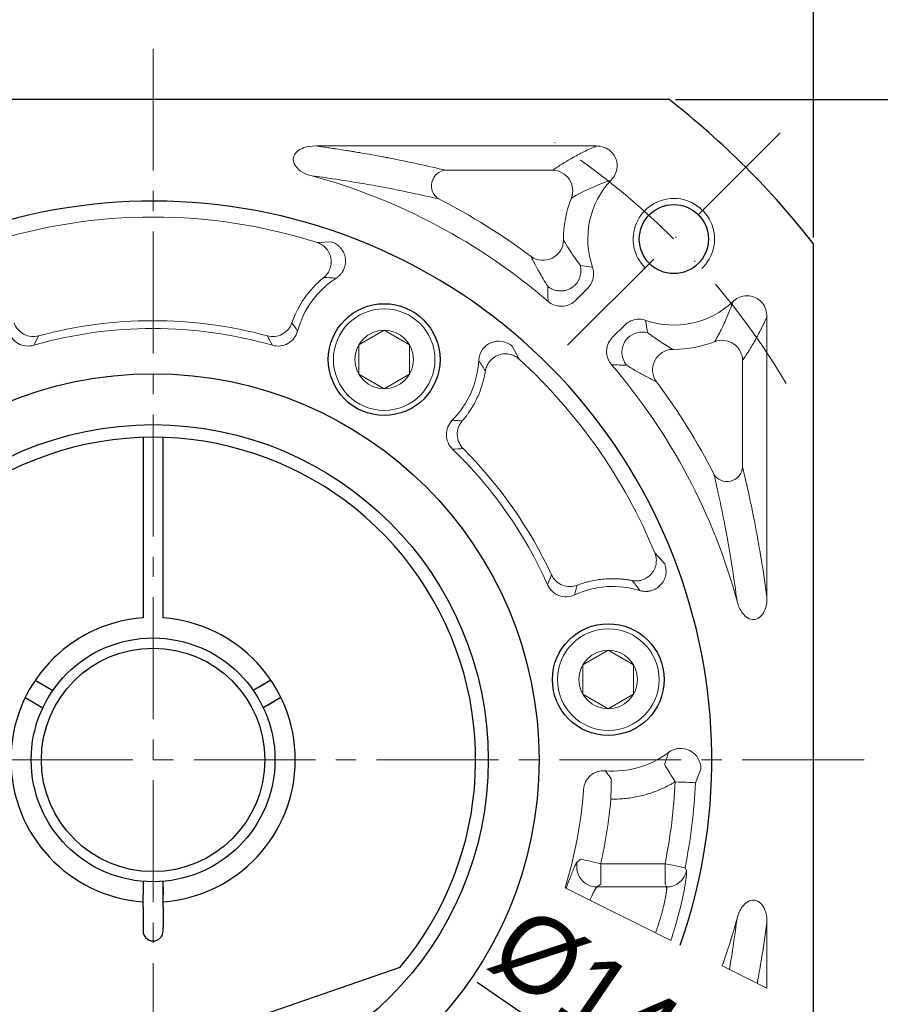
# Model space of a CAD drawing. Header units: millimetres. Extents: x 7085 to 7912, y -683 to -105.
# Tile 6 of 12: x 7222 to 7307, y -307 to -210. Entities that reach past the tile are written whole.
import ezdxf

# ---------------------------------------------------------------- set-up
doc = ezdxf.new("R2010")
doc.units = ezdxf.units.MM
doc.header["$PDSIZE"] = -5
doc.linetypes.add('ACAD_ISO10W100', pattern=[18, 12, -3, 0, -3])
doc.linetypes.add('点画线', pattern=[18, 12, -2, 2, -2])
doc.layers.get('0').update_dxf_attribs({"lineweight": 18})
doc.layers.get('Defpoints').update_dxf_attribs({"lineweight": 18})
for name, color, linetype, lineweight in [('7中心线层', 7, '点画线', 18), ('中心线层', 7, 'ACAD_ISO10W100', 0), ('尺寸线层', 3, 'Continuous', 18), ('标注线', 7, 'Continuous', 18), ('粗实线', 7, 'Continuous', 40), ('细实线', 7, 'Continuous', 18)]:
    doc.layers.add(name, color=color, linetype=linetype, lineweight=lineweight)
doc.styles.add('工程字', font='txt')
doc.dimstyles.new('ISO-25', dxfattribs={"dimtxt": 8, "dimasz": 4, "dimexe": 1.25, "dimexo": 0.625, "dimgap": 1.7, "dimtad": 1, "dimtxsty": '工程字', "dimcen": 2, "dimdle": 8, "dimadec": 0, "dimazin": 0, "dimtfac": 1, "dimtmove": 0, "dimatfit": 3, "dimfxl": 1, "dimarcsym": 0})

# ---------------------------------------------------------------- blocks, each defined once
blk = doc.blocks.new('*X28')
at = {"layer": 'Defpoints', "color": 0}
for p in [(7300.453, -205.55), (7170.453, -232.171), (7300.453, -232.171)]:
    blk.add_point(p, dxfattribs=at)
at = {"layer": '尺寸线层', "color": 0, "lineweight": -2}
for p, q in [((7170.453, -231.546), (7170.453, -204.3)), ((7300.453, -231.546), (7300.453, -204.3)), ((7174.453, -205.55), (7296.453, -205.55))]:
    blk.add_line(p, q, dxfattribs=at)
at = {"layer": '尺寸线层', "color": 0}
for points in [[(7174.453, -204.883), (7174.453, -206.217), (7170.453, -205.55)], [(7296.453, -206.217), (7296.453, -204.883), (7300.453, -205.55)]]:
    blk.add_solid(points, dxfattribs=at)
at = {"layer": '尺寸线层', "color": 0, "insert": (7235.453, -199.85), "char_height": 8, "attachment_point": 5, "style": '工程字'}
blk.add_mtext('\\A1;130', dxfattribs=at)
blk = doc.blocks.new('*X30')
at = {"layer": 'Defpoints', "color": 0}
for p in [(7175.657, -241.982), (7295.25, -323.973)]:
    blk.add_point(p, dxfattribs=at)
at = {"layer": '尺寸线层', "color": 0, "lineweight": -2}
blk.add_line((7267.357, -304.85), (7291.951, -321.711), dxfattribs=at)
at = {"layer": '尺寸线层', "color": 0}
blk.add_solid([(7291.574, -322.261), (7292.328, -321.161), (7295.25, -323.973)], dxfattribs=at)
at = {"layer": '尺寸线层', "color": 0, "insert": (7280.314, -307.108), "char_height": 8, "attachment_point": 5, "rotation": 325.56629, "style": '工程字'}
blk.add_mtext('\\A1;{\\H0.9412x;%%C145}', dxfattribs=at)
blk = doc.blocks.new('*X38')
at = {"layer": 'Defpoints', "color": 0}
for p in [(7286.259, -217.977), (7339.847, -217.977), (7286.259, -347.977)]:
    blk.add_point(p, dxfattribs=at)
at = {"layer": '尺寸线层', "color": 0, "lineweight": -2}
for p, q in [((7286.884, -217.977), (7341.097, -217.977)), ((7339.847, -343.977), (7339.847, -221.977)), ((7286.884, -347.977), (7341.097, -347.977))]:
    blk.add_line(p, q, dxfattribs=at)
at = {"layer": '尺寸线层', "color": 0}
for points in [[(7340.514, -221.977), (7339.181, -221.977), (7339.847, -217.977)], [(7339.181, -343.977), (7340.514, -343.977), (7339.847, -347.977)]]:
    blk.add_solid(points, dxfattribs=at)
at = {"layer": '尺寸线层', "color": 0, "insert": (7334.147, -282.977), "char_height": 8, "attachment_point": 5, "rotation": 90, "style": '工程字'}
blk.add_mtext('\\A1;130', dxfattribs=at)

msp = doc.modelspace()

# ---------------------------------------------------------------- linework, layer by layer
for p, q in [((7251.4611, -222.5509), (7279.0938, -222.5509)), ((7274.7819, -224.9424), (7264.2668, -224.9424)), ((7278.2399, -236.5516), (7277.0474, -237.7441)), ((7295.88, -239.3371), (7295.88, -266.9698)), ((7280.6868, -241.3834), (7281.8792, -240.191)), ((7293.4885, -254.1641), (7293.4885, -243.649)), ((7295.88, -305.4603), (7295.88, -298.9852))]:
    msp.add_line(p, q)
at = {"color": 7, "linetype": 'Continuous', "lineweight": 15}
for p, q in [((7253.0415, -231.9889), (7251.5989, -232.045)), ((7271.4894, -243.5288), (7270.8168, -242.2515)), ((7285.8183, -263.6759), (7284.848, -262.6069)), ((7288.8363, -285.2256), (7289.3825, -283.8892)), ((7279.5161, -295.2008), (7279.5161, -293.2035)), ((7279.5161, -293.2035), (7285.858, -293.2035)), ((7285.858, -295.2008), (7285.858, -293.2035)), ((7287.9531, -293.9018), (7287.8169, -293.6009)), ((7279.5161, -295.2008), (7279.1484, -295.4919)), ((7279.1484, -295.4919), (7285.9962, -295.4919)), ((7285.858, -295.2008), (7285.9962, -295.4919))]:
    msp.add_line(p, q, dxfattribs=at)
for points in [[(7286.8393, -285.1415), (7286.644, -284.8187), (7286.4556, -284.5075), (7286.281, -284.219), (7286.1265, -283.9637), (7285.9976, -283.7507), (7285.8989, -283.5876), (7285.834, -283.4804), (7285.8052, -283.4328)], [(7280.5605, -284.8434), (7280.5594, -284.899), (7280.557, -285.0243), (7280.5534, -285.2149), (7280.5486, -285.4638), (7280.5429, -285.7622), (7280.5364, -286.0993), (7280.5294, -286.463), (7280.5222, -286.8402)], [(7286.8393, -285.1415), (7287.2206, -285.1576), (7287.5879, -285.173), (7287.9276, -285.1873), (7288.2274, -285.2), (7288.4762, -285.2104), (7288.6648, -285.2184), (7288.7863, -285.2235), (7288.8363, -285.2256)], [(7277.5702, -292.7531), (7277.6244, -292.7657), (7277.7466, -292.7939), (7277.9322, -292.8369), (7278.1748, -292.8931), (7278.4656, -292.9604), (7278.794, -293.0364), (7279.1484, -293.1184), (7279.5161, -293.2035)], [(7287.8169, -293.6009), (7287.7678, -293.591), (7287.6486, -293.5668), (7287.4636, -293.5293), (7287.2196, -293.4798), (7286.9255, -293.4201), (7286.5923, -293.3525), (7286.232, -293.2794), (7285.858, -293.2035)]]:
    msp.add_lwpolyline(points, dxfattribs=at)
for centre, radius, start, end in [((7235.4534, -282.9775), 59.5734, 49.253028, 74.803455), ((7286.7186, -231.7122), 8.4734, 136.7652, 199.134578), ((7286.7186, -231.7122), 10.8649, 158.187328, 180.557052), ((7235.4534, -282.9775), 61.9649, 53.09187, 62.996404), ((7286.7186, -231.7122), 8.4734, 250.865406, 313.2348), ((7286.7186, -231.7122), 10.8649, 270, 291.812672), ((7286.7186, -231.7122), 10.8649, 269.442948, 270), ((7235.4534, -282.9775), 59.5734, 15.196544, 40.746969), ((7235.4534, -282.9775), 61.9649, 27.003596, 36.90813), ((7235.4534, -282.9775), 59.5734, 340.089795, 344.803456)]:
    msp.add_arc(centre, radius, start, end)
for centre, radius, start, end in [((7235.4534, -282.9775), 53.4303, 72.411462, 107.588538), ((7235.4534, -282.9775), 53.4303, 22.411529, 47.588538), ((7235.4534, -282.9775), 53.4303, 348.531535, 357.588538), ((7279.1571, -293.4877), 2.0041, 166.752593, 269.750984), ((7285.9939, -293.4899), 2.002, 270.066391, 348.125367)]:
    msp.add_arc(centre, radius, start, end, dxfattribs=at)
for centre, major_axis, ratio, start_param, end_param in [((7264.2668, -226.4367), (-0.3502, -1.4585), 0.9364146, 3.392601, 6.032177), ((7274.7819, -226.9348), (-1.1211, 1.6562), 0.9880381, 3.742238, 5.6825406), ((7273.8619, -231.8372), (1.7848, 0.9025), 0.9810146, 3.6076967, 5.8170813), ((7275.5767, -234.8341), (0.5066, 1.9348), 0.9949025, 4.1853217, 5.2394563), ((7283.5968, -242.8542), (-1.9348, -0.5066), 0.9949025, 4.1853217, 5.2394563), ((7286.5936, -244.569), (-0.9025, -1.7848), 0.9810146, 3.6076967, 5.8170813), ((7291.9942, -254.1641), (1.4585, 0.3502), 0.9364146, 3.392601, 6.032177)]:
    msp.add_ellipse(centre, major_axis=major_axis, ratio=ratio, start_param=start_param, end_param=end_param)
for points, knots in [([(7251.4611, -222.5509), (7251.0609, -222.5389), (7250.6495, -222.5925), (7250.2706, -222.7332), (7250.1057, -222.7944), (7249.9447, -222.8735), (7249.6735, -223.0611), (7249.5569, -223.1656), (7249.3995, -223.374), (7249.3455, -223.4702), (7249.2732, -223.675), (7249.2547, -223.7865), (7249.2582, -223.9929), (7249.2755, -224.0905), (7249.3465, -224.3127), (7249.4128, -224.435), (7249.6145, -224.7148), (7249.7705, -224.8599), (7250.2136, -225.1829), (7250.5292, -225.3288), (7250.9243, -225.4499), (7250.9966, -225.4696), (7251.0694, -225.487)], [0, 0, 0, 0, 1.2367197, 1.2367197, 1.2367197, 1.7683511, 1.7683511, 2.2215034, 2.2215034, 2.5343072, 2.5343072, 2.8501217, 2.8501217, 3.1303396, 3.1303396, 3.5303616, 3.5303616, 4.1576604, 4.1576604, 5.1991128, 5.1991128, 5.4272895, 5.4272895, 5.4272895, 5.4272895]), ([(7251.4611, -222.5509), (7251.6704, -222.5788), (7251.946, -222.616), (7252.4484, -222.6862), (7252.6306, -222.7121), (7252.9246, -222.7545), (7253.0767, -222.7766), (7253.2629, -222.804), (7253.3581, -222.8182), (7253.4062, -222.8253), (7253.4304, -222.829), (7253.4408, -222.8305), (7253.4476, -222.8315), (7253.4521, -222.8322), (7253.8066, -222.8852), (7254.1335, -222.9356), (7254.5911, -223.0079), (7254.7381, -223.0314), (7254.9508, -223.0658), (7255.0552, -223.0827), (7255.1736, -223.1022), (7255.232, -223.1118), (7255.261, -223.1165), (7255.2754, -223.1189), (7255.2804, -223.1198), (7255.2849, -223.1205), (7255.2895, -223.1213), (7255.6738, -223.1848), (7256.2543, -223.2825), (7257.3644, -223.4825), (7257.6795, -223.5409), (7258.0778, -223.6158), (7258.1982, -223.6386), (7258.3609, -223.6696), (7258.4377, -223.6843), (7258.5197, -223.7001), (7258.5588, -223.7076), (7258.5778, -223.7113), (7258.5841, -223.7125), (7258.5886, -223.7134), (7258.5932, -223.7142), (7258.5977, -223.7151), (7260.6785, -224.1164), (7262.5431, -224.5288), (7264.2668, -224.9424)], [0, 0, 0, 0, 0.8145492, 0.8145492, 1.2218238, 1.2218238, 1.4254611, 1.5272798, 1.5781891, 1.6036437, 1.6163711, 1.6227347, 1.6227347, 1.6290984, 1.6290984, 2.4436476, 2.4436476, 2.8509222, 2.8509222, 3.0545595, 3.1563782, 3.2072875, 3.2327421, 3.2454695, 3.2518331, 3.2518331, 3.2581968, 3.2581968, 4.8872952, 4.8872952, 5.7018444, 5.7018444, 6.109119, 6.109119, 6.3127563, 6.414575, 6.4654843, 6.490939, 6.5036663, 6.51003, 6.51003, 6.5163936, 6.5163936, 13.0327872, 13.0327872, 13.0327872, 13.0327872]), ([(7279.0938, -222.5509), (7278.6733, -222.7327), (7278.0581, -223.0181), (7277.3675, -223.3732), (7277.0289, -223.5564), (7276.8614, -223.6493), (7276.778, -223.6962), (7276.7364, -223.7197), (7276.7156, -223.7314), (7276.7053, -223.7373), (7276.7013, -223.7396), (7276.6973, -223.7419), (7276.6933, -223.7442), (7276.5308, -223.8366), (7276.283, -223.9814), (7275.9911, -224.159), (7275.8444, -224.2499), (7275.7708, -224.2959), (7275.734, -224.3191), (7275.7156, -224.3307), (7275.7064, -224.3365), (7275.7025, -224.3389), (7275.6986, -224.3414), (7275.6947, -224.3438), (7275.4134, -224.5214), (7275.1083, -224.7214), (7274.7819, -224.9424)], [0, 0, 0, 0, 1.2346317, 1.8519476, 2.1606055, 2.3149345, 2.392099, 2.4306812, 2.4499724, 2.4596179, 2.4644407, 2.4644407, 2.4692635, 2.4692635, 3.0865793, 3.3952373, 3.5495662, 3.6267307, 3.665313, 3.6846041, 3.6942496, 3.6990724, 3.6990724, 3.7038952, 3.7038952, 4.9385269, 4.9385269, 4.9385269, 4.9385269]), ([(7280.5453, -225.908), (7280.709, -225.7381), (7280.847, -225.5384), (7281.0459, -225.1082), (7281.1091, -224.8713), (7281.1448, -224.4089), (7281.1221, -224.1767), (7281.0013, -223.7547), (7280.9063, -223.5573), (7280.6619, -223.2138), (7280.5106, -223.0621), (7280.1686, -222.8142), (7279.9727, -222.7162), (7279.5522, -222.5817), (7279.3211, -222.5482), (7279.0938, -222.5509)], [0, 0, 0, 0, 0.7145187, 0.7145187, 1.4315731, 1.4315731, 2.1108643, 2.1108643, 2.7488155, 2.7488155, 3.3745183, 3.3745183, 4.0173131, 4.0173131, 4.704852, 4.704852, 4.704852, 4.704852]), ([(7251.0694, -225.4872), (7251.7803, -225.5835), (7253.2665, -225.7849), (7255.3372, -226.113), (7257.4228, -226.4756), (7259.4989, -226.874), (7261.5834, -227.3077), (7262.9049, -227.6112), (7263.5884, -227.7681)], [0, 0, 0, 0, 1.7194156, 3.5949527, 5.6308421, 7.8303832, 10.1961852, 12.7303384, 12.7303384, 12.7303384, 12.7303384]), ([(7277.4952, -234.2966), (7277.3029, -234.0284), (7276.8874, -233.449), (7276.3524, -232.6354), (7276.0273, -232.102), (7275.8542, -231.8179)], [0, 0, 0, 0, 0.8537168, 1.844707, 2.9737004, 2.9737004, 2.9737004, 2.9737004]), ([(7272.6654, -233.4304), (7272.9042, -233.9099), (7273.3366, -234.7782), (7274.0029, -235.8741), (7274.3011, -236.3647)], [0, 0, 0, 0, 1.8562881, 3.3608757, 3.3608757, 3.3608757, 3.3608757]), ([(7278.2399, -236.5516), (7278.3969, -236.3958), (7278.5294, -236.2108), (7278.7232, -235.8127), (7278.7871, -235.594), (7278.8378, -235.155), (7278.8257, -234.9287), (7278.7605, -234.6379), (7278.7391, -234.563), (7278.7134, -234.4897)], [0, 0, 0, 0, 0.6669698, 0.6669698, 1.334193, 1.334193, 1.9984316, 1.9984316, 2.2295577, 2.2295577, 2.2295577, 2.2295577]), ([(7295.88, -239.3371), (7295.8828, -239.1012), (7295.8465, -238.8611), (7295.6965, -238.4116), (7295.5802, -238.1957), (7295.2893, -237.8342), (7295.1136, -237.6804), (7294.7359, -237.4554), (7294.5311, -237.3766), (7294.1175, -237.2939), (7293.9034, -237.2872), (7293.4848, -237.3412), (7293.2753, -237.4041), (7292.8775, -237.5942), (7292.6864, -237.728), (7292.5229, -237.8856)], [0, 0, 0, 0, 0.714441, 0.714441, 1.4313367, 1.4313367, 2.1115646, 2.1115646, 2.7505246, 2.7505246, 3.3761347, 3.3761347, 4.0179199, 4.0179199, 4.704852, 4.704852, 4.704852, 4.704852]), ([(7274.3381, -237.8447), (7274.5056, -237.9905), (7274.7004, -238.1099), (7275.1132, -238.2753), (7275.3371, -238.3234), (7275.7794, -238.3415), (7276.004, -238.3126), (7276.4243, -238.1842), (7276.6259, -238.0833), (7276.8899, -237.891), (7276.9719, -237.8204), (7277.0474, -237.7441)], [0, 0, 0, 0, 0.669837, 0.669837, 1.3402076, 1.3402076, 2.0032253, 2.0032253, 2.6638205, 2.6638205, 2.984321, 2.984321, 2.984321, 2.984321]), ([(7292.5228, -237.8856), (7292.3661, -238.3192), (7292.0262, -239.2592), (7291.4375, -240.5448), (7290.993, -241.3628), (7290.7558, -241.7993)], [0, 0, 0, 0, 1.2276037, 2.6608871, 4.3002836, 4.3002836, 4.3002836, 4.3002836]), ([(7295.88, -239.3371), (7295.8136, -239.4907), (7295.7308, -239.6786), (7295.5821, -240.0018), (7295.5285, -240.1165), (7295.4418, -240.2976), (7295.3969, -240.3904), (7295.3497, -240.4864), (7295.3177, -240.5511), (7295.3014, -240.584), (7295.1541, -240.8787), (7295.0387, -241.0976), (7294.8893, -241.3742), (7294.8435, -241.4578), (7294.7806, -241.571), (7294.7506, -241.6246), (7294.7229, -241.6738), (7294.7094, -241.6976), (7294.7027, -241.7094), (7294.6962, -241.7209), (7294.6919, -241.7285), (7294.6896, -241.7325), (7294.6233, -241.849), (7294.5413, -241.9911), (7294.3915, -242.2424), (7294.3372, -242.3325), (7294.249, -242.4766), (7294.2032, -242.5508), (7294.1469, -242.6411), (7294.118, -242.6871), (7294.1054, -242.7071), (7294.097, -242.7204), (7294.0927, -242.7273), (7293.8255, -243.1505), (7293.6254, -243.4468), (7293.4885, -243.649)], [0, 0, 0, 0, 0.6173226, 0.6173226, 0.9259838, 0.9259838, 1.0803145, 1.1574798, 1.1574798, 1.2346451, 1.2346451, 1.8519677, 1.8519677, 2.160629, 2.160629, 2.3149596, 2.3921249, 2.3921249, 2.4307076, 2.4499989, 2.4499989, 2.4692903, 2.4692903, 3.0866128, 3.0866128, 3.3952741, 3.3952741, 3.5496047, 3.6267701, 3.6653527, 3.684644, 3.684644, 3.7039354, 3.7039354, 4.9385805, 4.9385805, 4.9385805, 4.9385805]), ([(7283.9412, -239.7175), (7283.7324, -239.6443), (7283.5082, -239.6057), (7283.0654, -239.605), (7282.8408, -239.6429), (7282.4236, -239.7888), (7282.2252, -239.8984), (7281.992, -240.0839), (7281.9339, -240.1359), (7281.8792, -240.191)], [0, 0, 0, 0, 0.6669563, 0.6669563, 1.3341653, 1.3341653, 1.9983999, 1.9983999, 2.2295522, 2.2295522, 2.2295522, 2.2295522]), ([(7286.613, -242.5767), (7286.203, -242.3279), (7285.4605, -241.8772), (7284.5446, -241.227), (7284.1343, -240.9357)], [0, 0, 0, 0, 1.6416705, 2.9736142, 2.9736142, 2.9736142, 2.9736142]), ([(7280.6868, -241.3834), (7280.529, -241.5397), (7280.3954, -241.725), (7280.1999, -242.1245), (7280.1353, -242.3441), (7280.0845, -242.7839), (7280.0967, -243.01), (7280.1935, -243.4387), (7280.2792, -243.6472), (7280.4514, -243.9248), (7280.5157, -244.0117), (7280.5862, -244.0928)], [0, 0, 0, 0, 0.6698432, 0.6698432, 1.3402203, 1.3402203, 2.0032444, 2.0032444, 2.6638374, 2.6638374, 2.9843258, 2.9843258, 2.9843258, 2.9843258]), ([(7282.1879, -241.4454), (7281.8744, -241.7633), (7281.636, -242.2502), (7281.5894, -243.2783), (7281.7828, -243.7848), (7282.0662, -244.1298)], [0, 0, 0, 0, 1.4618945, 1.4618945, 2.9237891, 2.9237891, 2.9237891, 2.9237891]), ([(7293.4885, -243.649), (7293.4823, -243.1036), (7293.1857, -242.4065), (7292.0218, -241.6187), (7291.2645, -241.6023), (7290.7558, -241.7993)], [0, 0, 0, 0, 1.9103737, 1.9103737, 3.8207475, 3.8207475, 3.8207475, 3.8207475]), ([(7282.0662, -244.1298), (7282.387, -244.3275), (7283.0805, -244.755), (7284.0446, -245.2857), (7284.6683, -245.5987), (7285.0005, -245.7655)], [0, 0, 0, 0, 0.9642371, 2.0842055, 3.3610061, 3.3610061, 3.3610061, 3.3610061]), ([(7290.6628, -254.8425), (7290.894, -255.858), (7291.3332, -257.7867), (7291.9437, -260.9195), (7292.4777, -263.9956), (7292.795, -266.2878), (7292.9437, -267.3615)], [0, 0, 0, 0, 3.7381099, 7.0996793, 10.0930856, 12.7302555, 12.7302555, 12.7302555, 12.7302555]), ([(7295.88, -266.9698), (7295.7076, -265.6777), (7295.4956, -264.2534), (7295.26, -262.8429), (7295.2306, -262.6695), (7295.2241, -262.631), (7295.2213, -262.6148), (7295.2125, -262.5628), (7295.1948, -262.4589), (7295.1291, -262.077), (7295.0551, -261.6577), (7294.9851, -261.2709), (7294.9659, -261.1652), (7294.953, -261.0946), (7294.9472, -261.0628), (7294.9171, -260.8989), (7294.8443, -260.5056), (7294.7201, -259.8511), (7294.6113, -259.296), (7294.5528, -259.0024), (7294.543, -258.9535), (7294.5401, -258.9393), (7294.5343, -258.9103), (7294.5198, -258.8379), (7294.4819, -258.6494), (7294.3519, -258.0114), (7294.0332, -256.5006), (7293.7132, -255.1002), (7293.4885, -254.1641)], [0, 0, 0, 0, 3.2582146, 3.6654914, 3.716401, 3.716401, 3.7673106, 3.7673106, 3.8691298, 4.0727682, 4.8873218, 5.0909602, 5.1927794, 5.1927794, 5.2945987, 5.2945987, 5.7018755, 6.5164291, 7.3309827, 7.432802, 7.432802, 7.4837116, 7.4837116, 7.5346212, 7.7382596, 8.1455364, 9.7746437, 13.0328582, 13.0328582, 13.0328582, 13.0328582]), ([(7292.9439, -267.3615), (7293.0467, -267.7908), (7293.2177, -268.1961), (7293.7656, -268.9036), (7294.1796, -269.2202), (7295.1205, -269.118), (7295.4637, -268.7048), (7295.8277, -267.8733), (7295.8934, -267.418), (7295.88, -266.9698)], [0, 0, 0, 0, 1.348516, 1.348516, 2.697032, 2.697032, 4.045548, 4.045548, 5.3940639, 5.3940639, 5.3940639, 5.3940639]), ([(7292.9439, -298.5935), (7293.0467, -298.1642), (7293.2177, -297.7589), (7293.7656, -297.0514), (7294.1796, -296.7348), (7295.1205, -296.837), (7295.4637, -297.2501), (7295.8277, -298.0817), (7295.8934, -298.5369), (7295.88, -298.9852)], [0, 0, 0, 0, 1.348516, 1.348516, 2.697032, 2.697032, 4.045548, 4.045548, 5.3940639, 5.3940639, 5.3940639, 5.3940639]), ([(7292.1854, -303.6229), (7292.2895, -303.0209), (7292.5474, -301.4554), (7292.795, -299.6671), (7292.9437, -298.5935)], [0, 0, 0, 0, 2.0328283, 5.0864502, 5.0864502, 5.0864502, 5.0864502]), ([(7295.88, -298.9852), (7295.7076, -300.2773), (7295.4956, -301.7015), (7295.26, -303.1121), (7295.2306, -303.2855), (7295.2241, -303.324), (7295.2213, -303.3402), (7295.2125, -303.3921), (7295.1948, -303.4961), (7295.1291, -303.878), (7295.0551, -304.2973), (7294.9851, -304.6841), (7294.9659, -304.7898), (7294.953, -304.8603), (7294.9472, -304.8921), (7294.9373, -304.9458), (7294.9335, -304.9668), (7294.9296, -304.9877)], [0, 0, 0, 0, 3.6948714, 4.1567304, 4.2144627, 4.2144627, 4.2721951, 4.2721951, 4.3876598, 4.6185893, 5.5423072, 5.7732366, 5.8887014, 5.8887014, 6.0041661, 6.0041661, 6.0778102, 6.0778102, 6.0778102, 6.0778102])]:
    msp.add_open_spline(points, degree=3, knots=knots)
for points in [[(7280.5453, -225.908), (7278.9522, -226.4455), (7277.7467, -227.0444), (7276.6316, -227.6751)], [(7277.4952, -234.2966), (7277.8981, -234.369), (7278.3041, -234.4339), (7278.7134, -234.4897)], [(7274.3381, -237.8447), (7274.3279, -237.3496), (7274.3155, -236.8563), (7274.3011, -236.3647)], [(7283.9412, -239.7175), (7283.9969, -240.1268), (7284.0619, -240.5328), (7284.1343, -240.9357)], [(7280.5862, -244.0928), (7281.0764, -244.1029), (7281.5698, -244.1153), (7282.0662, -244.1298)]]:
    msp.add_open_spline(points, degree=3)
for points, knots in [([(7252.2469, -235.5065), (7252.3605, -235.4144), (7252.4717, -235.3033), (7252.6732, -235.0408), (7252.7634, -234.8891), (7252.9033, -234.5517), (7252.9528, -234.366), (7252.9956, -233.9789), (7252.9887, -233.7778), (7252.9155, -233.3865), (7252.8492, -233.1966), (7252.6693, -232.8514), (7252.556, -232.6963), (7252.3036, -232.4327), (7252.1647, -232.3242), (7251.882, -232.1527), (7251.7381, -232.0896), (7251.5989, -232.045)], [0, 0, 0, 0, 0.5372695, 0.5372695, 1.0745391, 1.0745391, 1.6118086, 1.6118086, 2.1490781, 2.1490781, 2.6863477, 2.6863477, 3.2236172, 3.2236172, 3.7608867, 3.7608867, 4.2981563, 4.2981563, 4.2981563, 4.2981563]), ([(7253.4799, -235.5552), (7253.5208, -235.5276), (7253.6016, -235.4731), (7253.7134, -235.3818), (7253.8155, -235.2866), (7253.9069, -235.1886), (7253.9874, -235.0901), (7254.0573, -234.9932), (7254.1168, -234.8996), (7254.1668, -234.811), (7254.2801, -234.5849), (7254.4006, -234.1945), (7254.4099, -233.6358), (7254.2659, -233.0926), (7254.0259, -232.6936), (7253.7677, -232.4164), (7253.5467, -232.2378), (7253.3002, -232.089), (7253.1256, -232.0214), (7253.0415, -231.9889)], [0, 0, 0, 0, 0.1481791, 0.2929176, 0.433058, 0.5674817, 0.6951352, 0.8150511, 0.9263626, 1.0283112, 1.1202494, 1.6861176, 2.2362379, 2.7775641, 3.3531731, 3.6136872, 3.9131165, 4.204235, 4.4749564, 4.4749564, 4.4749564, 4.4749564]), ([(7221.7811, -239.958), (7221.8551, -240.1728), (7221.9722, -240.3902), (7222.2954, -240.7793), (7222.5016, -240.9496), (7222.9656, -241.1966), (7223.2221, -241.2726), (7223.7253, -241.3235), (7223.971, -241.2993), (7224.1905, -241.2408)], [0, 0, 0, 0, 0.7495595, 0.7495595, 1.499119, 1.499119, 2.2486785, 2.2486785, 2.998238, 2.998238, 2.998238, 2.998238]), ([(7246.7158, -241.2417), (7243.0425, -240.252), (7239.1975, -239.7429), (7231.6272, -239.7498), (7227.8839, -240.246), (7224.1905, -241.2408)], [0, 0, 0, 0, 11.3860118, 11.3860118, 22.7720237, 22.7720237, 22.7720237, 22.7720237]), ([(7246.7158, -241.2417), (7246.9353, -241.3003), (7247.1811, -241.3245), (7247.6844, -241.2736), (7247.9409, -241.1976), (7248.4049, -240.9506), (7248.6111, -240.7802), (7248.9344, -240.3911), (7249.0514, -240.1737), (7249.1254, -239.9588)], [0, 0, 0, 0, 0.7496434, 0.7496434, 1.4992869, 1.4992869, 2.2489303, 2.2489303, 2.9985737, 2.9985737, 2.9985737, 2.9985737]), ([(7221.2299, -240.7653), (7221.3667, -241.2769), (7221.717, -241.7288), (7222.6346, -242.2468), (7223.2014, -242.3131), (7223.7099, -242.1663)], [0, 0, 0, 0, 1.5752574, 1.5752574, 3.1505149, 3.1505149, 3.1505149, 3.1505149]), ([(7223.7099, -242.1663), (7227.5585, -241.0612), (7231.4698, -240.5099), (7239.4186, -240.5085), (7243.4264, -241.0844), (7247.1964, -242.1673)], [0, 0, 0, 0, 11.8886721, 11.8886721, 23.7773441, 23.7773441, 23.7773441, 23.7773441]), ([(7247.1964, -242.1673), (7247.7053, -242.3142), (7248.2733, -242.2475), (7249.1906, -241.7288), (7249.54, -241.2775), (7249.6767, -240.7661)], [0, 0, 0, 0, 1.5754378, 1.5754378, 3.1508756, 3.1508756, 3.1508756, 3.1508756]), ([(7270.8167, -242.2515), (7270.2474, -241.7565), (7269.4041, -241.6216), (7268.3782, -242.0563), (7268.0746, -242.3035), (7267.6518, -242.9139), (7267.5272, -243.2817), (7267.5091, -243.6549)], [0, 0, 0, 0, 2.2182285, 2.2182285, 3.3273428, 3.3273428, 4.436457, 4.436457, 4.436457, 4.436457]), ([(7271.4894, -243.5288), (7271.3812, -243.4305), (7271.2547, -243.3375), (7270.9648, -243.1784), (7270.8013, -243.1124), (7270.4469, -243.0256), (7270.2559, -243.005), (7269.867, -243.0218), (7269.6694, -243.0594), (7269.2939, -243.1916), (7269.1163, -243.2862), (7268.8025, -243.5168), (7268.6664, -243.6525), (7268.4442, -243.9424), (7268.3579, -244.0963), (7268.2313, -244.4021), (7268.1907, -244.554), (7268.1677, -244.6985)], [0, 0, 0, 0, 0.5372695, 0.5372695, 1.0745391, 1.0745391, 1.6118086, 1.6118086, 2.1490781, 2.1490781, 2.6863477, 2.6863477, 3.2236172, 3.2236172, 3.7608867, 3.7608867, 4.2981563, 4.2981563, 4.2981563, 4.2981563]), ([(7265.8818, -249.6173), (7265.948, -249.5399), (7266.077, -249.389), (7266.2569, -249.1611), (7266.4213, -248.9407), (7266.5708, -248.7282), (7266.7981, -248.3872), (7267.0749, -247.9247), (7267.3838, -247.3153), (7267.6462, -246.6953), (7267.8489, -246.1045), (7267.9951, -245.5722), (7268.0963, -245.1241), (7268.1447, -244.8357), (7268.1677, -244.6985)], [0, 0, 0, 0, 0.3054977, 0.5957523, 0.8707763, 1.1305313, 1.3749371, 2.1002582, 2.7462472, 3.4231793, 4.118515, 4.6186413, 5.078732, 5.4960765, 5.4960765, 5.4960765, 5.4960765]), ([(7264.908, -249.5439), (7264.5345, -249.9182), (7264.3191, -250.4468), (7264.3297, -251.4989), (7264.5551, -252.0221), (7264.9356, -252.3889)], [0, 0, 0, 0, 1.5729447, 1.5729447, 3.1458894, 3.1458894, 3.1458894, 3.1458894]), ([(7264.908, -249.5439), (7265.0684, -249.558), (7265.3959, -249.5868), (7265.7176, -249.607), (7265.8818, -249.6173)], [0, 0, 0, 0, 0.47820003, 0.97657324, 0.97657324, 0.97657324, 0.97657324]), ([(7265.8818, -249.6173), (7265.7332, -249.7888), (7265.6039, -249.9987), (7265.4293, -250.4726), (7265.3851, -250.7359), (7265.4033, -251.2604), (7265.4656, -251.52), (7265.6726, -251.9807), (7265.8161, -252.1812), (7265.9762, -252.342)], [0, 0, 0, 0, 0.748442, 0.748442, 1.4968839, 1.4968839, 2.2453259, 2.2453259, 2.9937679, 2.9937679, 2.9937679, 2.9937679]), ([(7282.6128, -265.3282), (7282.7565, -265.356), (7282.9131, -265.3698), (7283.2437, -265.3555), (7283.4179, -265.327), (7283.7663, -265.2174), (7283.9403, -265.1359), (7284.2644, -264.9199), (7284.414, -264.7854), (7284.6667, -264.4777), (7284.7696, -264.3048), (7284.9184, -263.9451), (7284.9644, -263.7587), (7285.004, -263.3959), (7284.9979, -263.2197), (7284.9475, -262.8929), (7284.9034, -262.7422), (7284.848, -262.6069)], [0, 0, 0, 0, 0.5372702, 0.5372702, 1.0745405, 1.0745405, 1.6118107, 1.6118107, 2.1490809, 2.1490809, 2.6863512, 2.6863512, 3.2236214, 3.2236214, 3.7608916, 3.7608916, 4.2981619, 4.2981619, 4.2981619, 4.2981619]), ([(7283.3681, -266.3041), (7283.4155, -266.3177), (7283.5093, -266.3446), (7283.651, -266.3715), (7283.7896, -266.3885), (7283.9234, -266.3955), (7284.0506, -266.394), (7284.1698, -266.3852), (7284.2798, -266.3706), (7284.3797, -266.3519), (7284.6258, -266.2935), (7285.0023, -266.1348), (7285.4363, -265.7827), (7285.7598, -265.3233), (7285.9113, -264.883), (7285.9576, -264.507), (7285.9524, -264.223), (7285.9079, -263.9384), (7285.8475, -263.7613), (7285.8183, -263.6759)], [0, 0, 0, 0, 0.1481834, 0.292926, 0.43307, 0.5674967, 0.6951525, 0.8150701, 0.9263823, 1.0283308, 1.120268, 1.686146, 2.2362748, 2.7776096, 3.3532282, 3.613747, 3.913181, 4.2043046, 4.4750301, 4.4750301, 4.4750301, 4.4750301]), ([(7274.6786, -264.7752), (7274.775, -264.9808), (7274.9144, -265.1845), (7275.2767, -265.5369), (7275.4996, -265.6843), (7275.9868, -265.8808), (7276.2496, -265.9293), (7276.7551, -265.9269), (7276.9967, -265.877), (7277.2088, -265.7958)], [0, 0, 0, 0, 0.7490914, 0.7490914, 1.4981828, 1.4981828, 2.2472742, 2.2472742, 2.9963657, 2.9963657, 2.9963657, 2.9963657]), ([(7282.6128, -265.3282), (7282.5096, -265.3088), (7282.2966, -265.2688), (7281.965, -265.2206), (7281.613, -265.1812), (7281.1406, -265.1464), (7280.5585, -265.1353), (7279.8735, -265.1705), (7279.1946, -265.2538), (7278.6115, -265.3671), (7278.1089, -265.4948), (7277.6695, -265.6258), (7277.3675, -265.7372), (7277.2088, -265.7958)], [0, 0, 0, 0, 0.3151261, 0.6503794, 1.0049235, 1.3777897, 2.0711304, 2.7501906, 3.4339365, 4.1216338, 4.530859, 4.9892936, 5.4966121, 5.4966121, 5.4966121, 5.4966121]), ([(7274.2786, -265.7373), (7274.4931, -266.2209), (7274.9088, -266.6125), (7275.8944, -266.9818), (7276.464, -266.9598), (7276.9433, -266.7367)], [0, 0, 0, 0, 1.5736036, 1.5736036, 3.1472071, 3.1472071, 3.1472071, 3.1472071]), ([(7277.2088, -265.7958), (7277.1621, -265.9538), (7277.0707, -266.2633), (7276.9852, -266.5811), (7276.9433, -266.7367)], [0, 0, 0, 0, 0.49915289, 0.97774393, 0.97774393, 0.97774393, 0.97774393]), ([(7289.3825, -283.8892), (7289.3956, -283.135), (7288.9569, -282.4022), (7287.9645, -281.8958), (7287.5801, -281.822), (7286.8407, -281.8905), (7286.4787, -282.0315), (7286.1812, -282.2575)], [0, 0, 0, 0, 2.2182222, 2.2182222, 3.3273332, 3.3273332, 4.4364443, 4.4364443, 4.4364443, 4.4364443]), ([(7279.9904, -284.0497), (7279.4634, -284.0037), (7278.9203, -284.1778), (7278.1198, -284.8623), (7277.863, -285.3728), (7277.827, -285.9009)], [0, 0, 0, 0, 1.5745391, 1.5745391, 3.1490782, 3.1490782, 3.1490782, 3.1490782]), ([(7279.9904, -284.0497), (7280.0828, -284.1817), (7280.2714, -284.4513), (7280.4628, -284.7109), (7280.5605, -284.8434)], [0, 0, 0, 0, 0.47849459, 0.97718905, 0.97718905, 0.97718905, 0.97718905]), ([(7286.8393, -285.1415), (7286.744, -285.1981), (7286.5536, -285.3113), (7286.2625, -285.4706), (7285.968, -285.6219), (7285.6696, -285.7644), (7285.3674, -285.8985), (7285.0615, -286.0239), (7284.7518, -286.1408), (7284.4383, -286.249), (7284.1211, -286.3487), (7283.694, -286.47), (7283.1552, -286.599), (7282.5026, -286.7171), (7281.846, -286.7971), (7281.1852, -286.8423), (7280.7435, -286.8409), (7280.5222, -286.8402)], [0, 0, 0, 0, 0.3326664, 0.6643792, 0.9954007, 1.3259949, 1.6564266, 1.9869613, 2.3178641, 2.6493993, 2.9818294, 3.3154151, 3.9811517, 4.6432325, 5.3037697, 5.96489, 6.6287146, 6.6287146, 6.6287146, 6.6287146]), ([(7285.858, -293.2035), (7286.1014, -291.8696), (7286.5881, -289.2017), (7286.7556, -286.4949), (7286.8393, -285.1415)], [0, 0, 0, 0, 4.0644021, 8.1288042, 8.1288042, 8.1288042, 8.1288042]), ([(7280.5222, -286.8402), (7280.4109, -287.9093), (7280.1882, -290.0482), (7279.7402, -292.1515), (7279.5161, -293.2035)], [0, 0, 0, 0, 3.2222275, 6.4469473, 6.4469473, 6.4469473, 6.4469473]), ([(7277.2063, -293.0285), (7277.1983, -293.0353), (7277.1823, -293.049), (7277.1556, -293.082), (7277.127, -293.124), (7277.0962, -293.1756), (7277.0633, -293.2366), (7277.0282, -293.3068), (7276.9908, -293.386), (7276.9511, -293.4741), (7276.909, -293.5711), (7276.8647, -293.6766), (7276.8179, -293.7906), (7276.7686, -293.913), (7276.7169, -294.0435), (7276.6626, -294.1821), (7276.6058, -294.3285), (7276.5464, -294.4827), (7276.4667, -294.6905), (7276.3633, -294.9609), (7276.2375, -295.2899), (7276.1499, -295.5181), (7276.108, -295.6268)], [0, 0, 0, 0, 0.1296203, 0.2588234, 0.3876407, 0.5161011, 0.6442314, 0.7720559, 0.8995968, 1.0268747, 1.1539081, 1.2807141, 1.4073085, 1.5337055, 1.6599184, 1.7859598, 1.9118413, 2.0375739, 2.1631685, 2.3956729, 2.6278089, 2.8287847, 2.8287847, 2.8287847, 2.8287847]), ([(7286.4266, -300.7587), (7286.4374, -300.7261), (7286.6907, -299.9553), (7287.1243, -298.5028), (7287.511, -296.9091), (7287.7169, -295.8974), (7287.822, -295.3054), (7287.9042, -294.7815), (7287.9494, -294.4083), (7287.9676, -294.16), (7287.9706, -294.0332), (7287.9662, -293.945), (7287.9574, -293.9159), (7287.9531, -293.9018)], [0, 0, 0, 0, 0.061405, 1.4511543, 2.8437775, 3.6977211, 4.2412662, 4.7531944, 5.6412348, 6.018345, 6.37874, 6.7222134, 7.0486493, 7.0486493, 7.0486493, 7.0486493]), ([(7279.1484, -295.4919), (7279.1396, -295.4985), (7279.1221, -295.5118), (7279.0924, -295.5447), (7279.0601, -295.5867), (7279.0252, -295.6385), (7278.9876, -295.6997), (7278.9474, -295.77), (7278.9044, -295.8492), (7278.8588, -295.9371), (7278.8106, -296.0333), (7278.7596, -296.1377), (7278.706, -296.2501), (7278.6498, -296.37), (7278.5908, -296.4974), (7278.5265, -296.6378), (7278.4806, -296.7391), (7278.4556, -296.7944)], [0, 0, 0, 0, 0.0997939, 0.1994224, 0.2988739, 0.3981321, 0.4971765, 0.5959827, 0.6945234, 0.7927682, 0.8906848, 0.9882387, 1.0853945, 1.1821159, 1.2783661, 1.3741085, 1.4819089, 1.4819089, 1.4819089, 1.4819089]), ([(7285.9962, -295.4919), (7285.9991, -295.4985), (7286.005, -295.5116), (7286.0106, -295.5442), (7286.014, -295.5859), (7286.0147, -295.6376), (7286.0128, -295.6989), (7286.0082, -295.7698), (7286.001, -295.8502), (7285.991, -295.9399), (7285.9782, -296.0388), (7285.9625, -296.1467), (7285.9319, -296.339), (7285.8336, -296.8756), (7285.5983, -297.885), (7285.2313, -299.1133), (7285.0005, -299.7907), (7284.9222, -300.0105)], [0, 0, 0, 0, 0.1549035, 0.3099762, 0.4651845, 0.6204913, 0.7758571, 0.9312406, 1.0865995, 1.2418911, 1.3970732, 1.5521046, 1.7069461, 2.1609327, 3.4013321, 4.2645004, 4.6663908, 4.6663908, 4.6663908, 4.6663908])]:
    msp.add_open_spline(points, degree=3, knots=knots, dxfattribs=at)
for points in [[(7252.2469, -235.5065), (7250.8095, -236.6629), (7249.718, -238.224), (7249.1254, -239.9588)], [(7253.4799, -235.5552), (7253.0575, -235.5257), (7252.6476, -235.5106), (7252.2469, -235.5065)], [(7249.6767, -240.7661), (7250.251, -238.6292), (7251.6229, -236.7567), (7253.4799, -235.5552)], [(7249.1254, -239.9588), (7249.3025, -240.2275), (7249.4858, -240.4965), (7249.6767, -240.7661)], [(7224.1905, -241.2408), (7224.0369, -241.5455), (7223.8772, -241.8537), (7223.7099, -242.1663)], [(7247.1964, -242.1673), (7247.0291, -241.8547), (7246.8695, -241.5465), (7246.7158, -241.2417)], [(7267.5091, -243.6549), (7267.3975, -245.8545), (7266.4686, -247.9758), (7264.908, -249.5439)], [(7268.1677, -244.6985), (7267.9638, -244.3535), (7267.7458, -244.0059), (7267.5091, -243.6549)], [(7265.9762, -252.342), (7265.6358, -252.3614), (7265.2895, -252.3773), (7264.9356, -252.3889)], [(7264.9356, -252.3889), (7268.8665, -256.1883), (7272.0536, -260.741), (7274.2786, -265.7373)], [(7274.6786, -264.7752), (7272.5336, -260.1659), (7269.5736, -255.9364), (7265.9762, -252.342)], [(7274.2786, -265.7373), (7274.4105, -265.4087), (7274.544, -265.0886), (7274.6786, -264.7752)], [(7283.3681, -266.3041), (7283.1192, -265.9616), (7282.8672, -265.6378), (7282.6128, -265.3282)], [(7276.9433, -266.7367), (7278.9464, -265.8078), (7281.2569, -265.6546), (7283.3681, -266.3041)], [(7286.1812, -282.2575), (7284.4189, -283.5902), (7282.1928, -284.239), (7279.9904, -284.0497)], [(7285.8052, -283.4328), (7285.9384, -283.0549), (7286.0645, -282.6645), (7286.1812, -282.2575)], [(7276.0114, -295.5788), (7276.9866, -292.4355), (7277.5985, -289.1834), (7277.827, -285.9009)], [(7277.2063, -293.0285), (7277.3281, -292.9367), (7277.4494, -292.8449), (7277.5702, -292.7531)]]:
    msp.add_open_spline(points, degree=3, dxfattribs=at)
msp.add_rational_spline([(7274.3011, -236.3647), (7275.6981, -237.5126), (7276.9855, -236.243)], [1, 0.740742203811, 1], degree=2)
at = {"layer": '7中心线层'}
for p, q in [((7235.4534, -212.9775), (7235.4534, -352.9775)), ((7305.4534, -282.9775), (7165.4534, -282.9775))]:
    msp.add_line(p, q, dxfattribs=at)
at = {"layer": '中心线层'}
msp.add_line((7276.2659, -242.1649), (7297.1713, -221.2595), dxfattribs=at)
msp.add_arc((7235.4534, -282.9775), 72.5, 30.73805, 59.26195, dxfattribs=at)
at = {"layer": '标注线'}
for p, q in [((7276.0114, -295.5788), (7286.4266, -300.7587)), ((7291.466, -303.265), (7295.88, -305.4603))]:
    msp.add_line(p, q, dxfattribs=at)
at = {"layer": '粗实线', "lineweight": 30}
for p, q in [((7286.2594, -217.9775), (7184.6474, -217.9775)), ((7300.4534, -333.7835), (7300.4534, -232.1715))]:
    msp.add_line(p, q, dxfattribs=at)
at = {"layer": '粗实线', "linetype": 'Continuous', "lineweight": 30}
for p, q in [((7234.4634, -251.2429), (7234.4634, -269.0125)), ((7236.4434, -269.0125), (7236.4434, -251.2429)), ((7223.8544, -275.1376), (7225.5915, -276.1406)), ((7247.0524, -275.1376), (7245.3153, -276.1406)), ((7222.8644, -276.8524), (7224.6015, -277.8553)), ((7248.0424, -276.8524), (7246.3053, -277.8553)), ((7234.4634, -294.9366), (7234.4634, -296.2427)), ((7236.4434, -297.4637), (7236.4434, -294.9366)), ((7236.4434, -295.4783), (7236.4434, -296.2427)), ((7234.4634, -297.4637), (7234.4634, -296.2427)), ((7234.4634, -297.4637), (7234.4634, -298.1252)), ((7236.4434, -297.4637), (7236.4434, -298.1252)), ((7234.4634, -298.1221), (7234.4634, -299.4478)), ((7236.4434, -298.1191), (7236.4434, -299.4478)), ((7234.4634, -299.4478), (7234.4634, -299.8075)), ((7236.4434, -299.8075), (7236.4434, -299.4478)), ((7259.7509, -303.4151), (7228.9579, -314.056))]:
    msp.add_line(p, q, dxfattribs=at)
at = {"layer": '粗实线', "lineweight": 30}
for centre, radius in [((7286.7186, -231.7122), 3.4), ((7258.2034, -243.5733), 5.5), ((7235.4534, -282.9775), 38), ((7235.4534, -282.9775), 33), ((7280.2621, -275.0765), 5.5)]:
    msp.add_circle(centre, radius, dxfattribs=at)
at = {"layer": '粗实线', "linetype": 'Continuous', "lineweight": 30}
for radius in [12, 11]:
    msp.add_circle((7235.4534, -282.9775), radius, dxfattribs=at)
at = {"layer": '粗实线', "lineweight": 30}
for radius, start, end in [(82.5, 38.01228, 51.98772), (55, 340.635704, 316.586158), (31.75, 319.931457, 258.194953)]:
    msp.add_arc((7235.4534, -282.9775), radius, start, end, dxfattribs=at)
at = {"layer": '粗实线', "linetype": 'Continuous', "lineweight": 30}
for centre, radius, start, end in [((7235.4534, -282.9775), 14, 94.055014, 265.944986), ((7235.4534, -282.9775), 14, 274.055014, 85.944986), ((7235.4534, -299.8075), 0.99, 180, 0)]:
    msp.add_arc(centre, radius, start, end, dxfattribs=at)
for points in [[(7224.4604, -275.4875), (7224.681, -275.6149), (7224.9017, -275.7423), (7225.1223, -275.8697)], [(7246.4464, -275.4875), (7246.2258, -275.6149), (7246.0051, -275.7423), (7245.7845, -275.8697)], [(7223.4704, -277.2022), (7223.691, -277.3296), (7223.9117, -277.457), (7224.1323, -277.5844)], [(7247.4364, -277.2022), (7247.2158, -277.3296), (7246.9951, -277.457), (7246.7745, -277.5844)]]:
    msp.add_open_spline(points, degree=3, dxfattribs=at)
at = {"layer": '细实线'}
for points in [[(7258.2034, -240.6866), (7255.7034, -242.13), (7255.7034, -245.0167), (7258.2034, -246.4601), (7260.7034, -245.0167), (7260.7034, -242.13)], [(7280.2621, -272.1897), (7277.7621, -273.6331), (7277.7621, -276.5199), (7280.2621, -277.9632), (7282.7621, -276.5199), (7282.7621, -273.6331)]]:
    msp.add_lwpolyline(points, close=True, dxfattribs=at)
for centre, radius in [((7258.2034, -243.5733), 5), ((7258.2034, -243.5733), 2.8868), ((7280.2621, -275.0765), 5), ((7280.2621, -275.0765), 2.8868)]:
    msp.add_circle(centre, radius, dxfattribs=at)
msp.add_arc((7286.7186, -231.7122), 4, 313.419226, 225, dxfattribs=at)

# ---------------------------------------------------------------- dimensions: what is measured, and where the dimension line sits
at = {"layer": '尺寸线层'}
dim = msp.add_linear_dim(base=(7300.4534, -205.5502), p1=(7170.4534, -232.1715), p2=(7300.4534, -232.1715), dimstyle='ISO-25', override={"dimsah": 1, "dimtolj": 1}, dxfattribs=at)
dim.commit()
dim.dimension.update_dxf_attribs({"geometry": '*X28', "text_midpoint": (7235.4534, -199.8502)})
dim = msp.add_linear_dim(base=(7339.8474, -217.9775), p1=(7286.2594, -347.9775), p2=(7286.2594, -217.9775), angle=90, dimstyle='ISO-25', override={"dimsah": 1, "dimtolj": 1, "dimtzin": 8}, dxfattribs=at)
dim.commit()
dim.dimension.update_dxf_attribs({"geometry": '*X38', "text_midpoint": (7334.1474, -282.9775)})
dim = msp.add_diameter_dim_2p(p1=(7175.6568, -241.9822), p2=(7295.25, -323.9728), text='{\\H0.9412x;<>}', dimstyle='ISO-25', override={"dimpost": '%%C<>', "dimsah": 1, "dimtolj": 1}, dxfattribs=at)
dim.commit()
dim.dimension.update_dxf_attribs({"geometry": '*X30', "text_midpoint": (7277.2244, -311.6148), "dimtype": 163})

doc.saveas('drawing.dxf')
